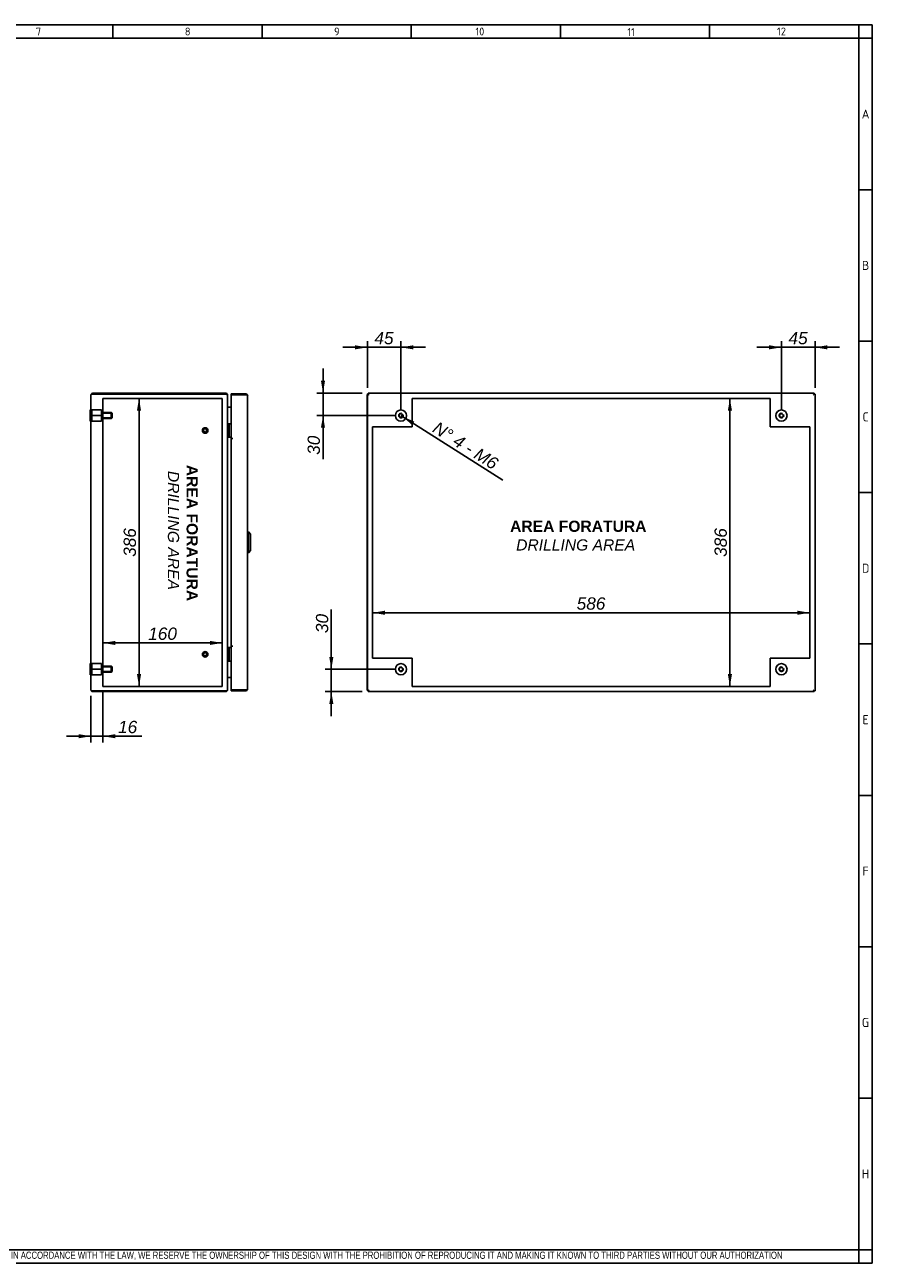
# Model space of a CAD drawing. Extents: x 6 to 412, y 11 to 288.
# Tile 3 of 3: x 223 to 412, y 11 to 288. Entities that reach past the tile are written whole.
import ezdxf
from ezdxf.enums import TextEntityAlignment as Align
from ezdxf.lldxf.tags import DXFTag

# ---------------------------------------------------------------- set-up
doc = ezdxf.new("R2010")
doc.units = 0
doc.layers.get('0').update_dxf_attribs({"linetype": 'CONTINUOUS'})
for name, color, linetype in [('_TRANSLATION', 7, 'CONTINUOUS'), ('AE00417_01', 7, 'CONTINUOUS'), ('C0000000_01', 7, 'CONTINUOUS'), ('C0000000_04', 7, 'CONTINUOUS'), ('C0000000_05', 7, 'CONTINUOUS'), ('C0000001_49', 7, 'CONTINUOUS'), ('C0000001_50', 7, 'CONTINUOUS'), ('DEFAULT', 7, 'CONTINUOUS'), ('SERRATURA_CENTR', 7, 'CONTINUOUS')]:
    doc.layers.add(name, color=color, linetype=linetype)
doc.styles.add('SEACAD_ARIAL', font='arial.ttf')
doc.styles.add('SEACAD_ARIALI', font='ariali.ttf')
tags = doc.linetypes.add('CENTER2', pattern=[28.575, 19.05, -3.175, 3.175, -3.175]).pattern_tags.tags
tags[10:11] = [DXFTag(74, 4), DXFTag(75, 0), DXFTag(340, '0'), DXFTag(46, 0.0), DXFTag(50, 0.0), DXFTag(44, 0.0), DXFTag(45, 0.0)]
tags[8:9] = [DXFTag(74, 4), DXFTag(75, 0), DXFTag(340, '0'), DXFTag(46, 0.0), DXFTag(50, 0.0), DXFTag(44, 0.0), DXFTag(45, 0.0)]
tags[6:7] = [DXFTag(74, 4), DXFTag(75, 0), DXFTag(340, '0'), DXFTag(46, 0.0), DXFTag(50, 0.0), DXFTag(44, 0.0), DXFTag(45, 0.0)]
tags[4:5] = [DXFTag(74, 4), DXFTag(75, 0), DXFTag(340, '0'), DXFTag(46, 0.0), DXFTag(50, 0.0), DXFTag(44, 0.0), DXFTag(45, 0.0)]
tags = doc.linetypes.add('HIDDEN2', pattern=[4.7625, 3.175, -1.5875]).pattern_tags.tags
tags[6:7] = [DXFTag(74, 4), DXFTag(75, 0), DXFTag(340, '0'), DXFTag(46, 0.0), DXFTag(50, 0.0), DXFTag(44, 0.0), DXFTag(45, 0.0)]
tags[4:5] = [DXFTag(74, 4), DXFTag(75, 0), DXFTag(340, '0'), DXFTag(46, 0.0), DXFTag(50, 0.0), DXFTag(44, 0.0), DXFTag(45, 0.0)]
doc.dimstyles.new('ISO', dxfattribs={"dimtxt": 2.75, "dimasz": 2.75, "dimexe": 1.375, "dimexo": 1.375, "dimgap": 0.6875, "dimtad": 1, "dimdec": 1, "dimlfac": 6, "dimtxsty": 'SEACAD_ARIAL', "dimsah": 1, "dimcen": 1.375, "dimadec": 1, "dimazin": 3, "dimtfac": 0.7, "dimtdec": 3, "dimtmove": 0, "dimatfit": 3})

# ---------------------------------------------------------------- blocks, each defined once
blk = doc.blocks.new('SE3')
at = {"layer": 'AE00417_01', "color": 7, "linetype": 'HIDDEN2'}
for centre, radius in [((263.07, 196.97), 0.625), ((263.07, 196.97), 0.5), ((263.07, 196.97), 0.417), ((263.07, 196.97), 0.375), ((263.07, 146.97), 0.625), ((263.07, 146.97), 0.5), ((263.07, 146.97), 0.417), ((263.07, 146.97), 0.375)]:
    blk.add_circle(centre, radius, dxfattribs=at)
for centre in [(263.07, 196.97), (263.07, 146.97)]:
    blk.add_arc(centre, 0.398, 75, 15, dxfattribs=at)
at = {"layer": 'C0000000_01', "color": 7, "linetype": 'CONTINUOUS'}
for p, q in [((268.24, 198.47), (268.24, 198.47)), ((268.25, 198.47), (268.91, 198.47)), ((268.41, 198.31), (268.41, 195.64)), ((268.24, 195.47), (268.24, 195.47)), ((268.91, 195.47), (268.25, 195.47)), ((268.24, 148.47), (268.24, 148.47)), ((268.25, 148.47), (268.91, 148.47)), ((268.41, 148.31), (268.41, 145.64)), ((268.24, 145.47), (268.24, 145.47)), ((268.91, 145.47), (268.25, 145.47))]:
    blk.add_line(p, q, dxfattribs=at)
for centre, start, end in [((268.24, 198.31), 90, 180), ((268.24, 195.64), 180, 270), ((268.24, 148.31), 90, 180), ((268.24, 145.64), 180, 270)]:
    blk.add_arc(centre, 0.167, start, end, dxfattribs=at)
for points in [[(268.41, 198.31), (268.41, 198.47), (268.24, 198.47)], [(268.24, 195.47), (268.41, 195.47), (268.41, 195.64)], [(268.41, 148.31), (268.41, 148.47), (268.24, 148.47)], [(268.24, 145.47), (268.41, 145.47), (268.41, 145.64)]]:
    blk.add_rational_spline(points, [1, 0.707106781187, 1], degree=2, dxfattribs=at)
at = {"layer": 'C0000000_04', "color": 7, "linetype": 'HIDDEN2'}
for p, q in [((237.77, 201.56), (237.77, 200.31)), ((239.94, 201.56), (237.77, 201.56)), ((237.77, 200.31), (237.77, 199.06)), ((239.94, 200.31), (237.77, 200.31)), ((239.94, 201.56), (239.94, 200.31)), ((242.1, 200.97), (239.94, 200.97)), ((242.23, 200.85), (239.94, 200.85)), ((239.94, 200.31), (239.94, 199.06)), ((242.23, 199.77), (239.94, 199.77)), ((239.94, 199.64), (242.1, 199.64)), ((242.1, 200.97), (242.1, 199.64)), ((242.27, 200.81), (242.1, 200.97)), ((242.1, 199.64), (242.27, 199.81)), ((242.27, 199.81), (242.27, 200.81)), ((239.94, 199.06), (237.77, 199.06)), ((237.77, 144.89), (237.77, 143.64)), ((239.94, 144.89), (237.77, 144.89)), ((239.94, 144.89), (239.94, 143.64)), ((242.1, 144.31), (239.94, 144.31)), ((242.23, 144.18), (239.94, 144.18)), ((242.1, 144.31), (242.1, 142.97)), ((242.27, 144.14), (242.1, 144.31)), ((242.27, 143.14), (242.27, 144.14)), ((237.77, 143.64), (237.77, 142.39)), ((239.94, 143.64), (237.77, 143.64)), ((239.94, 142.39), (237.77, 142.39)), ((239.94, 143.64), (239.94, 142.39)), ((242.23, 143.1), (239.94, 143.1)), ((239.94, 142.97), (242.1, 142.97)), ((242.1, 142.97), (242.27, 143.14))]:
    blk.add_line(p, q, dxfattribs=at)
at = {"layer": 'C0000000_05', "color": 7, "linetype": 'CONTINUOUS'}
for p, q in [((237.4, 199.06), (237.4, 201.56)), ((237.57, 201.56), (237.4, 201.56)), ((237.4, 199.06), (237.57, 199.06)), ((237.4, 142.39), (237.4, 144.89)), ((237.57, 144.89), (237.4, 144.89)), ((237.4, 142.39), (237.57, 142.39))]:
    blk.add_line(p, q, dxfattribs=at)
at = {"layer": 'C0000001_49', "color": 7, "linetype": 'CONTINUOUS'}
for p, q in [((237.57, 139.06), (237.57, 204.89)), ((237.99, 205.11), (237.63, 205.11)), ((237.63, 205.11), (237.99, 205.11)), ((267.65, 205.31), (237.99, 205.31)), ((237.99, 205.11), (267.65, 205.11)), ((267.65, 205.11), (237.99, 205.11)), ((268.07, 139.06), (268.07, 204.89)), ((268.07, 204.89), (268.07, 204.89)), ((268.29, 202.17), (268.07, 202.17)), ((268.29, 202.17), (268.91, 202.17)), ((268.91, 202.17), (268.29, 202.17)), ((268.07, 141.78), (268.29, 141.78)), ((268.91, 141.78), (268.29, 141.78)), ((268.29, 141.77), (268.91, 141.77)), ((237.99, 138.84), (237.63, 138.84)), ((237.63, 138.84), (237.99, 138.84)), ((267.65, 138.84), (237.99, 138.84)), ((237.99, 138.84), (267.65, 138.84)), ((237.99, 138.64), (267.65, 138.64)), ((268.07, 139.06), (268.07, 139.06))]:
    blk.add_line(p, q, dxfattribs=at)
at = {"layer": 'C0000001_49', "color": 7, "linetype": 'CENTER2'}
for p, q in [((240.24, 139.81), (240.24, 204.14)), ((240.24, 204.14), (266.9, 204.14)), ((266.9, 204.14), (266.9, 139.81)), ((266.9, 139.81), (240.24, 139.81))]:
    blk.add_line(p, q, dxfattribs=at)
at = {"layer": 'C0000001_49', "color": 7, "linetype": 'CONTINUOUS'}
for centre, radius, start, end in [((237.99, 204.89), 0.417, 148.6677, 180), ((237.99, 204.89), 0.417, 90, 148.6677), ((267.65, 204.89), 0.417, 0, 90), ((267.65, 204.89), 0.217, 85.575, 90), ((268.29, 202.39), 0.217, 180, 270), ((268.29, 141.56), 0.217, 90, 180), ((237.99, 139.06), 0.417, 180, 211.3323), ((237.99, 139.06), 0.417, 211.3323, 270), ((267.65, 139.06), 0.417, 270, 0), ((267.65, 139.06), 0.217, 270, 274.425)]:
    blk.add_arc(centre, radius, start, end, dxfattribs=at)
for centre, major_axis, ratio, start_param, end_param in [((237.99, 204.89), (0.417, 0), 0.997824, 2.594742, 3.141593), ((267.65, 204.89), (-0.417, 0), 0.52, 3.141593, 4.712389), ((237.99, 139.06), (0.417, 0), 0.997824, 3.141593, 3.688444), ((267.65, 139.06), (0.417, 0), 0.52, 4.712389, 6.283185)]:
    blk.add_ellipse(centre, major_axis=major_axis, ratio=ratio, start_param=start_param, end_param=end_param, dxfattribs=at)
at = {"layer": 'C0000001_50', "color": 7, "linetype": 'CONTINUOUS'}
for p, q in [((268.91, 205.14), (268.91, 204.94)), ((268.91, 205.14), (272.16, 205.14)), ((268.91, 204.94), (272.16, 204.94)), ((269.11, 204.91), (268.91, 204.91)), ((268.91, 204.91), (268.91, 195.17)), ((269.11, 204.94), (270.52, 204.94)), ((272.16, 204.91), (269.11, 204.91)), ((270.52, 204.94), (271.02, 204.94)), ((271.02, 204.94), (271.02, 204.91)), ((272.16, 205.14), (272.16, 204.94)), ((272.51, 204.94), (272.16, 204.94)), ((272.16, 204.91), (272.51, 204.91)), ((272.57, 204.72), (272.57, 139.22)), ((269.11, 195.17), (268.91, 195.17)), ((269.24, 195.14), (268.92, 195.14)), ((268.92, 195.14), (268.92, 148.81)), ((269.25, 195.17), (269.11, 195.17)), ((269.25, 195.14), (269.24, 195.14)), ((269.25, 195.17), (269.25, 195.14)), ((269.11, 148.77), (268.91, 148.77)), ((268.91, 148.77), (268.91, 139.04)), ((268.92, 148.81), (269.24, 148.81)), ((269.11, 148.77), (269.25, 148.77)), ((269.24, 148.81), (269.25, 148.81)), ((269.25, 148.81), (269.25, 148.77)), ((269.11, 139.04), (268.91, 139.04)), ((268.91, 138.81), (268.91, 139.01)), ((272.16, 139.01), (268.91, 139.01)), ((272.16, 138.81), (268.91, 138.81)), ((269.11, 139.04), (272.16, 139.04)), ((269.11, 139.01), (270.52, 139.01)), ((271.02, 139.01), (270.52, 139.01)), ((271.02, 139.04), (271.02, 139.01)), ((272.16, 139.04), (272.51, 139.04)), ((272.51, 139.01), (272.16, 139.01)), ((272.16, 138.81), (272.16, 139.01))]:
    blk.add_line(p, q, dxfattribs=at)
for centre, radius, start, end in [((269.11, 204.94), 0.2, 179.9047, 189.4813), ((269.11, 204.94), 0.000333, 90, 270), ((272.16, 204.72), 0.417, 31.3323, 90), ((272.16, 204.72), 0.217, 57.7958, 90), ((272.16, 204.72), 0.417, 0, 31.3323), ((269.11, 139.01), 0.2, 170.5187, 180.0953), ((269.11, 139.01), 0.000333, 90, 270), ((272.16, 139.22), 0.217, 270, 302.2042), ((272.16, 139.22), 0.417, 270, 328.6677), ((272.16, 139.22), 0.417, 328.6677, 0)]:
    blk.add_arc(centre, radius, start, end, dxfattribs=at)
for centre, start_param, end_param in [((272.16, 204.72), 3.141593, 3.688444), ((272.16, 139.22), 2.594742, 3.141593)]:
    blk.add_ellipse(centre, major_axis=(-0.417, 0), ratio=0.846154, start_param=start_param, end_param=end_param, dxfattribs=at)
at = {"layer": 'SERRATURA_CENTR', "color": 7, "linetype": 'CONTINUOUS'}
for p, q in [((272.74, 174.31), (272.57, 174.31)), ((272.74, 169.64), (272.74, 174.31)), ((273.24, 173.81), (272.74, 174.31)), ((273.24, 173.81), (273.24, 170.14)), ((272.57, 169.64), (272.74, 169.64)), ((272.74, 169.64), (273.24, 170.14))]:
    blk.add_line(p, q, dxfattribs=at)
blk = doc.blocks.new('SE4')
at = {"layer": 'C0000000_05', "color": 7, "linetype": 'CONTINUOUS'}
for centre, radius in [((306.81, 200.31), 1.25), ((306.81, 200.31), 0.41), ((391.81, 200.31), 1.25), ((391.81, 200.31), 0.41), ((306.81, 143.64), 1.25), ((306.81, 143.64), 0.41), ((391.81, 143.64), 1.25), ((391.81, 143.64), 0.41)]:
    blk.add_circle(centre, radius, dxfattribs=at)
for centre in [(306.81, 200.31), (391.81, 200.31), (306.81, 143.64), (391.81, 143.64)]:
    blk.add_arc(centre, 0.5, 75, 15, dxfattribs=at)
at = {"layer": 'C0000001_49', "color": 7, "linetype": 'CONTINUOUS'}
for p, q in [((299.31, 205.11), (299.31, 138.84)), ((299.31, 205.11), (299.51, 205.11)), ((299.51, 205.31), (299.51, 205.11)), ((399.11, 205.31), (299.51, 205.31)), ((299.51, 205.11), (299.73, 204.89)), ((299.51, 205.11), (299.73, 204.89)), ((399.11, 205.11), (398.89, 204.89)), ((399.11, 205.11), (398.89, 204.89)), ((399.11, 205.31), (399.11, 205.11)), ((399.31, 205.11), (399.11, 205.11)), ((399.31, 138.84), (399.31, 205.11)), ((299.31, 138.84), (299.51, 138.84)), ((299.51, 138.84), (299.73, 139.06)), ((299.51, 138.84), (299.73, 139.06)), ((299.51, 138.64), (299.51, 138.84)), ((299.51, 138.64), (399.11, 138.64)), ((399.11, 138.84), (398.89, 139.06)), ((399.11, 138.84), (398.89, 139.06)), ((399.31, 138.84), (399.11, 138.84)), ((399.11, 138.64), (399.11, 138.84))]:
    blk.add_line(p, q, dxfattribs=at)
at = {"layer": 'C0000001_49', "color": 7, "linetype": 'CENTER2'}
for p, q in [((309.31, 204.14), (389.31, 204.14)), ((309.31, 197.81), (309.31, 204.14)), ((389.31, 204.14), (389.31, 197.81)), ((300.48, 146.14), (300.48, 197.81)), ((300.48, 197.81), (309.31, 197.81)), ((389.31, 197.81), (398.14, 197.81)), ((398.14, 197.81), (398.14, 146.14)), ((309.31, 146.14), (300.48, 146.14)), ((309.31, 139.81), (309.31, 146.14)), ((398.14, 146.14), (389.31, 146.14)), ((389.31, 146.14), (389.31, 139.81)), ((389.31, 139.81), (309.31, 139.81))]:
    blk.add_line(p, q, dxfattribs=at)
at = {"layer": 'C0000001_50', "color": 7, "linetype": 'CONTINUOUS'}
for p, q in [((299.29, 204.91), (299.29, 139.04)), ((299.29, 204.91), (299.31, 204.91)), ((299.36, 205.14), (299.36, 205.11)), ((299.51, 205.14), (299.36, 205.14)), ((299.68, 204.94), (299.68, 204.94)), ((398.94, 204.94), (398.94, 204.94)), ((399.22, 205.14), (399.11, 205.14)), ((399.22, 205.14), (399.22, 205.11)), ((299.29, 139.04), (299.31, 139.04)), ((299.36, 138.81), (299.36, 138.84)), ((299.36, 138.81), (299.51, 138.81)), ((299.68, 139.01), (299.68, 139.01)), ((398.94, 139.01), (398.94, 139.01)), ((399.11, 138.81), (399.22, 138.81)), ((399.22, 138.81), (399.22, 138.84))]:
    blk.add_line(p, q, dxfattribs=at)
blk = doc.blocks.new('DMBLK40')
at = {"layer": '_TRANSLATION', "linetype": 'CONTINUOUS'}
for points in [[(248.76, 201.39), (248.3, 204.14), (247.84, 201.39)], [(248.76, 142.56), (247.84, 142.56), (248.3, 139.81)]]:
    blk.add_hatch(color=7, dxfattribs=at).paths.add_polyline_path(points)
at = {"layer": '_TRANSLATION', "color": 7, "linetype": 'CONTINUOUS'}
blk.add_line((248.3, 139.81), (248.3, 204.14), dxfattribs=at)
at = {"layer": '_TRANSLATION', "color": 7, "linetype": 'CONTINUOUS', "style": 'SEACAD_ARIALI'}
blk.add_text('386', height=2.75, rotation=90, dxfattribs=at).set_placement((244.86, 168.74), align=Align.TOP_LEFT)
blk = doc.blocks.new('DMBLK41')
at = {"layer": '_TRANSLATION', "linetype": 'CONTINUOUS'}
for points in [[(242.99, 149.97), (240.24, 149.51), (242.99, 149.06)], [(264.15, 149.97), (264.15, 149.06), (266.9, 149.51)]]:
    blk.add_hatch(color=7, dxfattribs=at).paths.add_polyline_path(points)
at = {"layer": '_TRANSLATION', "color": 7, "linetype": 'CONTINUOUS'}
blk.add_line((240.24, 149.51), (266.9, 149.51), dxfattribs=at)
at = {"layer": '_TRANSLATION', "color": 7, "linetype": 'CONTINUOUS', "style": 'SEACAD_ARIALI'}
blk.add_text('160', height=2.75, dxfattribs=at).set_placement((250.36, 152.95), align=Align.TOP_LEFT)
blk = doc.blocks.new('DMBLK42')
at = {"layer": '_TRANSLATION', "linetype": 'CONTINUOUS'}
for points in [[(303.23, 156.71), (300.48, 156.25), (303.23, 155.79)], [(395.39, 156.71), (395.39, 155.79), (398.14, 156.25)]]:
    blk.add_hatch(color=7, dxfattribs=at).paths.add_polyline_path(points)
at = {"layer": '_TRANSLATION', "color": 7, "linetype": 'CONTINUOUS'}
blk.add_line((300.48, 156.25), (398.14, 156.25), dxfattribs=at)
at = {"layer": '_TRANSLATION', "color": 7, "linetype": 'CONTINUOUS', "style": 'SEACAD_ARIALI'}
blk.add_text('586', height=2.75, dxfattribs=at).set_placement((346.07, 159.69), align=Align.TOP_LEFT)
blk = doc.blocks.new('DMBLK43')
at = {"layer": '_TRANSLATION', "linetype": 'CONTINUOUS'}
for points in [[(379.84, 201.39), (380.76, 201.39), (380.3, 204.14)], [(379.84, 142.56), (380.3, 139.81), (380.76, 142.56)]]:
    blk.add_hatch(color=7, dxfattribs=at).paths.add_polyline_path(points)
at = {"layer": '_TRANSLATION', "color": 7, "linetype": 'CONTINUOUS'}
blk.add_line((380.3, 204.14), (380.3, 139.81), dxfattribs=at)
at = {"layer": '_TRANSLATION', "color": 7, "linetype": 'CONTINUOUS', "style": 'SEACAD_ARIALI'}
blk.add_text('386', height=2.75, rotation=90, dxfattribs=at).set_placement((376.86, 168.74), align=Align.TOP_LEFT)
blk = doc.blocks.new('DMBLK45')
at = {"layer": '_TRANSLATION', "linetype": 'CONTINUOUS'}
for points in [[(296.56, 216), (296.56, 215.08), (299.31, 215.54)], [(309.56, 216), (306.81, 215.54), (309.56, 215.08)]]:
    blk.add_hatch(color=7, dxfattribs=at).paths.add_polyline_path(points)
at = {"layer": '_TRANSLATION', "color": 7, "linetype": 'CONTINUOUS'}
for p, q in [((299.31, 206.48), (299.31, 216.92)), ((306.81, 201.68), (306.81, 216.92)), ((293.81, 215.54), (312.31, 215.54))]:
    blk.add_line(p, q, dxfattribs=at)
at = {"layer": '_TRANSLATION', "color": 7, "linetype": 'CONTINUOUS', "style": 'SEACAD_ARIALI'}
blk.add_text('45', height=2.75, dxfattribs=at).set_placement((300.89, 218.98), align=Align.TOP_LEFT)
blk = doc.blocks.new('DMBLK46')
at = {"layer": '_TRANSLATION', "linetype": 'CONTINUOUS'}
for points in [[(389.06, 216), (389.06, 215.08), (391.81, 215.54)], [(402.06, 216), (399.31, 215.54), (402.06, 215.08)]]:
    blk.add_hatch(color=7, dxfattribs=at).paths.add_polyline_path(points)
at = {"layer": '_TRANSLATION', "color": 7, "linetype": 'CONTINUOUS'}
for p, q in [((391.81, 201.68), (391.81, 216.92)), ((399.31, 206.48), (399.31, 216.92)), ((404.81, 215.54), (386.31, 215.54))]:
    blk.add_line(p, q, dxfattribs=at)
at = {"layer": '_TRANSLATION', "color": 7, "linetype": 'CONTINUOUS', "style": 'SEACAD_ARIALI'}
blk.add_text('45', height=2.75, dxfattribs=at).set_placement((393.39, 218.98), align=Align.TOP_LEFT)
blk = doc.blocks.new('DMBLK47')
at = {"layer": '_TRANSLATION', "linetype": 'CONTINUOUS'}
for points in [[(288.94, 208.06), (289.4, 205.31), (289.85, 208.06)], [(288.94, 197.56), (289.85, 197.56), (289.4, 200.31)]]:
    blk.add_hatch(color=7, dxfattribs=at).paths.add_polyline_path(points)
at = {"layer": '_TRANSLATION', "color": 7, "linetype": 'CONTINUOUS'}
for p, q in [((289.4, 210.81), (289.4, 190.57)), ((298.13, 205.31), (288.02, 205.31)), ((305.43, 200.31), (288.02, 200.31))]:
    blk.add_line(p, q, dxfattribs=at)
at = {"layer": '_TRANSLATION', "color": 7, "linetype": 'CONTINUOUS', "style": 'SEACAD_ARIALI'}
blk.add_text('30', height=2.75, rotation=90, dxfattribs=at).set_placement((285.96, 191.53), align=Align.TOP_LEFT)
blk = doc.blocks.new('DMBLK48')
at = {"layer": '_TRANSLATION', "linetype": 'CONTINUOUS'}
for points in [[(290.8, 146.39), (291.26, 143.64), (291.72, 146.39)], [(290.8, 135.89), (291.72, 135.89), (291.26, 138.64)]]:
    blk.add_hatch(color=7, dxfattribs=at).paths.add_polyline_path(points)
at = {"layer": '_TRANSLATION', "color": 7, "linetype": 'CONTINUOUS'}
for p, q in [((291.26, 133.14), (291.26, 156.95)), ((305.43, 143.64), (289.88, 143.64)), ((298.13, 138.64), (289.88, 138.64))]:
    blk.add_line(p, q, dxfattribs=at)
at = {"layer": '_TRANSLATION', "color": 7, "linetype": 'CONTINUOUS', "style": 'SEACAD_ARIALI'}
blk.add_text('30', height=2.75, rotation=90, dxfattribs=at).set_placement((287.82, 151.71), align=Align.TOP_LEFT)
blk = doc.blocks.new('DMBLK49')
at = {"layer": '_TRANSLATION', "linetype": 'CONTINUOUS'}
blk.add_hatch(color=7, dxfattribs=at).paths.add_polyline_path([(309.8, 198.96), (307.23, 200.04), (309.31, 198.18)])
at = {"layer": '_TRANSLATION', "color": 7, "linetype": 'CONTINUOUS'}
blk.add_line((306.81, 200.31), (329.6, 185.88), dxfattribs=at)
at = {"layer": '_TRANSLATION', "color": 7, "linetype": 'CONTINUOUS', "style": 'SEACAD_ARIALI'}
blk.add_text('N° 4 - M6', height=2.75, rotation=327.6612, dxfattribs=at).set_placement((315.11, 199.12), align=Align.TOP_LEFT)
blk = doc.blocks.new('DMBLK54')
at = {"layer": '_TRANSLATION', "linetype": 'CONTINUOUS'}
for points in [[(234.82, 128.22), (237.57, 128.67), (234.82, 129.13)], [(242.99, 128.22), (242.99, 129.13), (240.24, 128.67)]]:
    blk.add_hatch(color=7, dxfattribs=at).paths.add_polyline_path(points)
at = {"layer": '_TRANSLATION', "color": 7, "linetype": 'CONTINUOUS'}
for p, q in [((240.24, 138.43), (240.24, 127.3)), ((237.57, 137.68), (237.57, 127.3)), ((232.07, 128.67), (248.93, 128.67))]:
    blk.add_line(p, q, dxfattribs=at)
at = {"layer": '_TRANSLATION', "color": 7, "linetype": 'CONTINUOUS', "style": 'SEACAD_ARIALI'}
blk.add_text('16', height=2.75, dxfattribs=at).set_placement((243.63, 132.11), align=Align.TOP_LEFT)

msp = doc.modelspace()

# ---------------------------------------------------------------- linework, layer by layer
at = {"color": 7, "linetype": 'CONTINUOUS'}
for p, q in [((412.092, 287.588), (6.234, 287.588)), ((242.48, 287.588), (242.48, 284.56)), ((275.797, 287.588), (275.797, 284.56)), ((309.113, 287.588), (309.113, 284.56)), ((342.43, 287.588), (342.43, 284.56)), ((375.747, 287.588), (375.747, 284.56)), ((412.092, 10.959), (412.092, 287.588)), ((412.092, 250.738), (409.063, 250.738)), ((412.092, 216.917), (409.063, 216.917)), ((412.092, 183.095), (409.063, 183.095)), ((412.092, 149.274), (409.063, 149.274)), ((412.092, 115.452), (409.063, 115.452)), ((412.092, 81.631), (409.063, 81.631)), ((412.092, 47.809), (409.063, 47.809)), ((6.234, 10.959), (412.092, 10.959))]:
    msp.add_line(p, q, dxfattribs=at)
at = {"layer": 'DEFAULT', "color": 7, "linetype": 'CONTINUOUS'}
for p, q in [((409.063, 10.959), (409.063, 287.588)), ((412.092, 284.56), (6.234, 284.56)), ((6.234, 13.988), (412.092, 13.988))]:
    msp.add_line(p, q, dxfattribs=at)

# ---------------------------------------------------------------- block references
at = {"layer": '_TRANSLATION'}
for name in ['SE3', 'SE4']:
    msp.add_blockref(name, (0, 0), dxfattribs=at)

# ---------------------------------------------------------------- texts
for s, insert, char_height, width, attachment_point in [('{\\fSolid Edge ANSI|b0||i0||c0|p34;\\C7;\\H1.766793;\\W1.;7}', (225.852, 285.196), 1.76679, 1.98765, 8), ('{\\fSolid Edge ANSI|b0||i0||c0|p34;\\C7;\\H1.766793;\\W1.;8}', (259.168, 285.196), 1.76679, 1.98765, 8), ('{\\fSolid Edge ANSI|b0||i0||c0|p34;\\C7;\\H1.766793;\\W1.;9}', (292.485, 285.196), 1.76679, 1.98765, 8), ('{\\fSolid Edge ANSI|b0||i0||c0|p34;\\C7;\\H1.766793;\\W1.;10}', (324.438, 285.196), 1.76679, 11.1986, 8), ('{\\fSolid Edge ANSI|b0||i0||c0|p34;\\C7;\\H1.766793;\\W1.;11}', (358.218, 285.073), 1.76679, 10.09104, 8), ('{\\fSolid Edge ANSI|b0||i0||c0|p34;\\C7;\\H1.766793;\\W1.;12}', (391.814, 285.196), 1.76679, 8.86043, 8), ('{\\fSolid Edge ANSI|b0||i0||c0|p34;\\C7;\\H2.019192;\\W1.;A}', (410.612, 266.645), 2.01919, 2.2716, 8), ('{\\fSolid Edge ANSI|b0||i0||c0|p34;\\C7;\\H2.019192;\\W1.;B}', (410.616, 232.824), 2.01919, 2.524, 8), ('{\\fSolid Edge ANSI|b0||i0||c0|p34;\\C7;\\H2.019192;\\W1.;C}', (410.614, 199.002), 2.01919, 2.3978, 8), ('{\\fSolid Edge ANSI|b0||i0||c0|p34;\\C7;\\H2.019192;\\W1.;D}', (410.616, 165.181), 2.01919, 2.524, 8), ('{\\fSolid Edge ANSI|b0||i0||c0|p34;\\C7;\\H2.019192;\\W1.;E}', (410.614, 131.359), 2.01919, 2.3978, 8), ('{\\fSolid Edge ANSI|b0||i0||c0|p34;\\C7;\\H2.019192;\\W1.;F}', (410.612, 97.538), 2.01919, 2.2716, 8), ('{\\fSolid Edge ANSI|b0||i0||c0|p34;\\C7;\\H2.019192;\\W1.;G}', (410.586, 63.716), 2.01919, 2.5871, 8), ('{\\fSolid Edge ANSI|b0||i0||c0|p34;\\C7;\\H2.019192;\\W1.;H}', (410.588, 29.895), 2.01919, 2.7133, 8), ('{\\fArial Narrow|b0||i0||c0|p34;\\C7;\\H1.6;\\W0.94;IN ACCORDANCE WITH THE LAW, WE RESERVE THE OWNERSHIP OF THIS DESIGN WITH THE PROHIBITION OF REPRODUCING IT AND MAKING IT KNOWN TO THIRD PARTIES WITHOUT OUR AUTHORIZATION}', (219.688, 11.652), 1.6, 181.99571, 7)]:
    msp.add_mtext(s, dxfattribs=dict(insert=insert, char_height=char_height, width=width, attachment_point=attachment_point))
at = {"layer": '_TRANSLATION', "insert": (258.068, 174.651), "char_height": 3, "width": 34.96354, "attachment_point": 5, "rotation": 270}
msp.add_mtext('{\\fArial|b0||i0||c0|p34;\\C7;\\H3.;\\W1.; }{\\fArial|b1||i0||c0|p34;\\C7;\\H2.5;\\W1.;AREA FORATURA \\P}{\\fArial|b0||i1||c0|p34;\\C7;\\H2.5;\\W1.;DRILLING AREA}', dxfattribs=at)
at = {"layer": '_TRANSLATION', "insert": (345.842, 173.47), "char_height": 3, "width": 34.96354, "attachment_point": 5}
msp.add_mtext('{\\fArial|b0||i0||c0|p34;\\C7;\\H3.;\\W1.; }{\\fArial|b1||i0||c0|p34;\\C7;\\H2.5;\\W1.;AREA FORATURA \\P}{\\fArial|b0||i1||c0|p34;\\C7;\\H2.5;\\W1.;DRILLING AREA}', dxfattribs=at)

# ---------------------------------------------------------------- dimensions: what is measured, and where the dimension line sits
at = {"layer": '_TRANSLATION', "color": 7, "linetype": 'CONTINUOUS'}
for base, p1, p2, picture, middle in [((306.809, 215.541), (299.309, 205.108), (306.809, 200.308), 'DMBLK45', (303.059, 215.541)), ((391.809, 215.541), (399.309, 205.108), (391.809, 200.308), 'DMBLK46', (395.559, 215.541)), ((240.238, 128.674), (237.571, 139.058), (240.238, 139.808), 'DMBLK54', (242.669, 128.674))]:
    dim = msp.add_linear_dim(base=base, p1=p1, p2=p2, text='\\A1;<>', dimstyle='ISO', dxfattribs=at)
    dim.commit()
    dim.dimension.update_dxf_attribs({"geometry": picture, "text_midpoint": middle, "dimtype": 160})
for base, p1, p2, angle, picture, middle, dimtype in [((289.396, 200.308), (299.509, 205.308), (306.809, 200.308), 90, 'DMBLK47', (289.396, 196.774), 160), ((248.297, 139.808), (240.238, 139.808), (240.238, 204.142), 90, 'DMBLK40', (248.297, 171.975), 161), ((380.297, 204.142), (389.309, 204.142), (389.309, 139.808), 270, 'DMBLK43', (380.297, 171.975), 161), ((300.475, 156.253), (300.475, 146.142), (398.142, 146.142), 0, 'DMBLK42', (349.309, 156.253), 161), ((291.257, 143.642), (299.509, 138.642), (306.809, 143.642), 90, 'DMBLK48', (291.257, 150.752), 160), ((240.238, 149.514), (240.238, 139.808), (266.905, 139.808), 0, 'DMBLK41', (253.571, 149.514), 161)]:
    dim = msp.add_linear_dim(base=base, p1=p1, p2=p2, angle=angle, text='\\A1;<>', dimstyle='ISO', dxfattribs=at)
    dim.commit()
    dim.dimension.update_dxf_attribs({"geometry": picture, "text_midpoint": middle, "dimtype": dimtype})
dim = msp.add_radius_dim(center=(306.809, 200.308), mpoint=(307.231, 200.041), text='\\A1;N° 4 - M6 {}', dimstyle='ISO', override={"dimtolj": 1}, dxfattribs=at)
dim.commit()
dim.dimension.update_dxf_attribs({"geometry": 'DMBLK49', "text_midpoint": (312.456, 196.733), "dimtype": 164})

doc.saveas('drawing.dxf')
